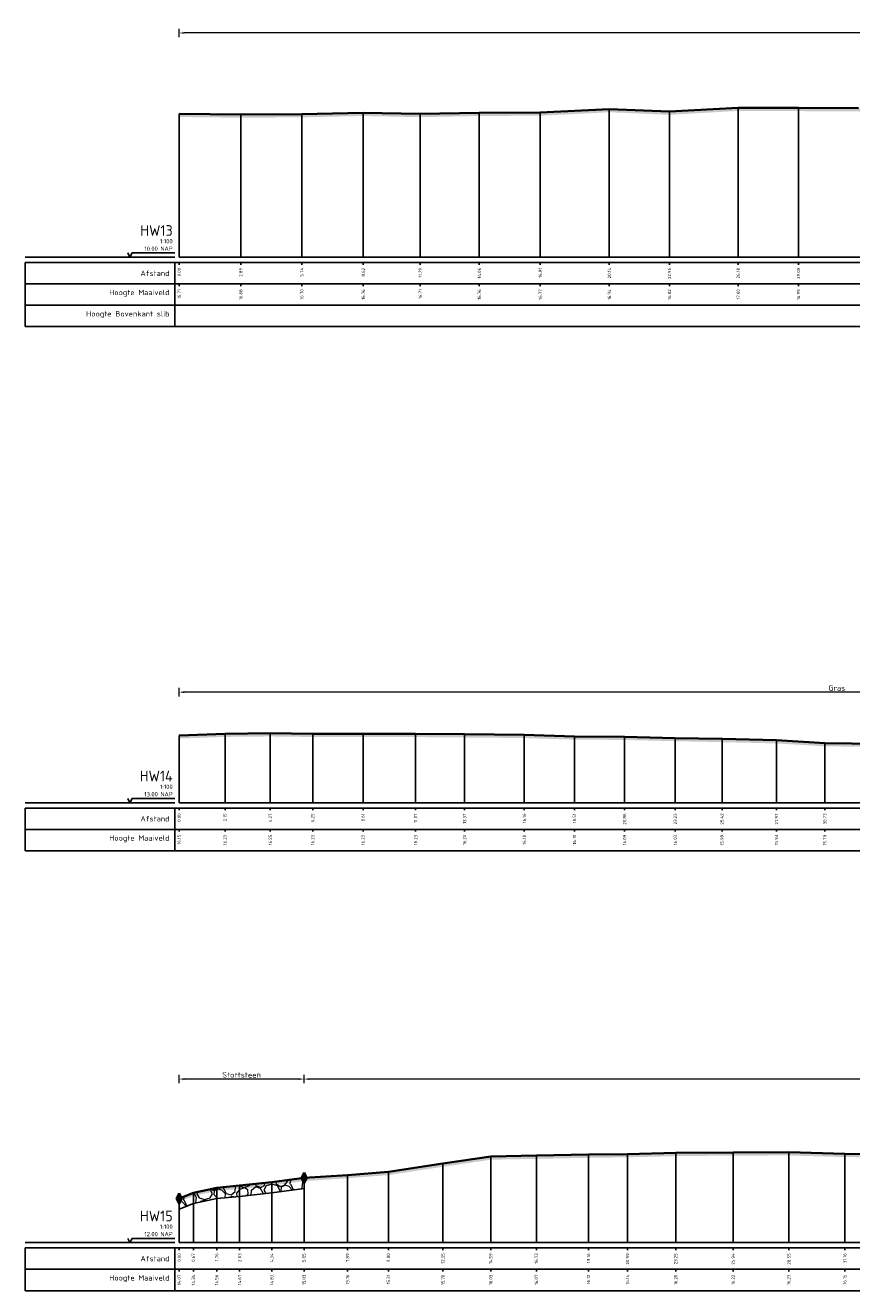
# Model space of a CAD drawing. Header units: metres. Extents: x 197883 to 206898, y 361907 to 364395.
# Tile 110 of 256: x 205777 to 205815, y 363024 to 363083. Entities that reach past the tile are written whole.
import ezdxf
from ezdxf.enums import TextEntityAlignment as Align

# ---------------------------------------------------------------- set-up
doc = ezdxf.new("R2010")
doc.units = ezdxf.units.M
doc.header["$PDMODE"] = 35
doc.header["$PDSIZE"] = 0.075
for name, color, linetype, lineweight in [('B-ME-VH-KANT ASFALT-SD', 7, 'Continuous', 25), ('B-ME-VH-VERHARDING_BESTORTING-A', 252, 'Continuous', 18), ('X-ME-AL-PROFIEL_HUIDIG MAAIVELD-GD', 252, 'Continuous', 0), ('X-XX-AL-DETAIL1-M', 7, 'Continuous', 18), ('X-XX-AL-DWARSPROFIEL_PROFIELLIJN MAAIVELD-GD', 8, 'Continuous', 35), ('X-XX-AL-GEBRUIKTE XREFS-GD', 7, 'Continuous', 35)]:
    doc.layers.add(name, color=color, linetype=linetype, lineweight=lineweight)
doc.layers.add('X-ME-AL-PROFIEL_STORTSTEEN-GD', color=7, linetype='Continuous')
doc.layers.add('X-ME-AL-PROFIELRASTER-S', color=7, linetype='Continuous')
doc.styles.add('NLCS-ISO-ANNOTATIVE-T18', font='NLCS-ISO.ttf', dxfattribs={"height": 1.8})
doc.styles.add('NLCS-ISO-M100-T25', font='NLCS-ISO.ttf', dxfattribs={"height": 0.25})
doc.dimstyles.new('NLCS-M100-T25-PIJL_L2_H1', dxfattribs={"dimscale": 0.1, "dimtxt": 2.5, "dimasz": 2.5, "dimexe": 2, "dimexo": 2, "dimgap": 0.7, "dimtad": 1, "dimzin": 0, "dimdsep": 46, "dimtxsty": 'NLCS-ISO-M100-T25', "dimcen": 0, "dimdle": 2, "dimclrd": 256, "dimclre": 256, "dimclrt": 256, "dimadec": 1, "dimazin": 0, "dimtfac": 1, "dimtdec": 3, "dimtofl": 0, "dimtmove": 0, "dimatfit": 3, "dimfxl": 2, "dimfxlon": 1, "dimtfillclr": 256, "dimtolj": 1, "dimtzin": 0, "dimlwd": -1, "dimlwe": -1, "dimarcsym": 0})

# ---------------------------------------------------------------- blocks, each defined once
blk = doc.blocks.new('SAL-PROFIELRASTER-D')
at = {"color": 0, "linetype": 'ByBlock', "lineweight": -2, "flags": 128}
for points in [[(-2, 0), (-72, 0)], [(-24, 2), (-23, 0), (-22, 2), (-2, 2)], [(-72, -12.5), (-72, -2.5)], [(0, -2.5), (-72, -2.5)], [(-2, -12.5), (-2, -2.5)], [(0, -12.5), (-72, -12.5)]]:
    blk.add_lwpolyline(points, dxfattribs=at)
at = {"color": 0, "linetype": 'ByBlock', "lineweight": -2, "style": 'NLCS-ISO-ANNOTATIVE-T18'}
blk.add_text('NAP', height=2, dxfattribs=at).set_placement((-3, 3), align=Align.RIGHT)
blk.add_text('Afstand', height=2.5, dxfattribs=at).set_placement((-4.5, -7.5), align=Align.MIDDLE_RIGHT)
for tag, height, p in [('PROFIELNR', 5, (-3, 10)), ('SCHAAL', 2, (-3, 6.5)), ('NAP', 2, (-9.94, 3))]:
    blk.add_attdef(tag, text='', height=height, dxfattribs=at).set_placement(p, align=Align.RIGHT)
blk = doc.blocks.new('SAL-PROFIELRASTER_BALK_EIND1-D')
at = {"color": 0, "linetype": 'ByBlock', "lineweight": -2}
blk.add_line((1, -12.5), (1, -2.5), dxfattribs=at)
at = {"color": 0, "linetype": 'ByBlock', "lineweight": -2, "flags": 128}
for points in [[(0, 0), (1, 0)], [(0, -2.5), (1, -2.5)], [(0, -12.5), (1, -12.5)]]:
    blk.add_lwpolyline(points, dxfattribs=at)
blk = doc.blocks.new('SAL-PROFIELRASTER_BALK-D')
at = {"color": 0, "linetype": 'ByBlock', "lineweight": -2}
for p, q in [((-72, -12.5), (-72, -2.5)), ((-2, -2.5), (-2, -12.5)), ((0, -12.5), (-72, -12.5))]:
    blk.add_line(p, q, dxfattribs=at)
at = {"color": 0, "linetype": 'ByBlock', "lineweight": -2, "style": 'NLCS-ISO-ANNOTATIVE-T18'}
for tag, height, p in [('TITEL1', 2.5, (-4.5, -6.5)), ('TITEL2', 1.5, (-4.5, -9.5))]:
    blk.add_attdef(tag, text='', height=height, dxfattribs=at).set_placement(p, align=Align.MIDDLE_RIGHT)
blk = doc.blocks.new('SAL-PROFIELRASTER_BALK_EIND2-D')
at = {"color": 0, "linetype": 'ByBlock', "lineweight": -2}
for p, q in [((1, -2.5), (1, -12.5)), ((1, -12.5), (0, -12.5))]:
    blk.add_line(p, q, dxfattribs=at)
blk = doc.blocks.new('SAL-PROFIELRASTER_BALK_DATA-D')
at = {"color": 0, "linetype": 'ByBlock', "lineweight": -2}
blk.add_lwpolyline([(0, -3.5), (0, -2.5)], dxfattribs=at)
at = {"color": 0, "linetype": 'ByBlock', "lineweight": -2, "style": 'NLCS-ISO-ANNOTATIVE-T18'}
blk.add_attdef('GETAL', text='', height=1.5, rotation=90, dxfattribs=at).set_placement((0.75, -5), align=Align.RIGHT)
blk = doc.blocks.new('SAL-PROFIELRASTER_AANHAAL-D')
at = {"color": 9, "linetype": 'ByBlock', "lineweight": -2, "flags": 128}
blk.add_lwpolyline([(0, 1), (0, 0)], dxfattribs=at)
blk = doc.blocks.new('*D17')
at = {"layer": 'Defpoints', "color": 0, "transparency": 16777216}
for p in [(205783.859, 363052.193), (205783.859, 363045.034), (205845.444, 363045.034)]:
    blk.add_point(p, dxfattribs=at)
at = {"layer": 'X-XX-AL-DETAIL1-M', "color": 253, "transparency": 16777216}
for p, q in [((205783.859, 363051.993), (205783.859, 363052.393)), ((205845.194, 363052.193), (205784.109, 363052.193)), ((205845.444, 363051.993), (205845.444, 363052.393))]:
    blk.add_line(p, q, dxfattribs=at)
for points in [[(205784.109, 363052.234), (205784.109, 363052.151), (205783.859, 363052.193)], [(205845.194, 363052.234), (205845.194, 363052.151), (205845.444, 363052.193)]]:
    blk.add_solid(points, dxfattribs=at)
at = {"layer": 'X-XX-AL-DETAIL1-M', "color": 253, "transparency": 16777216, "insert": (205814.651, 363052.388), "char_height": 0.25, "attachment_point": 5, "style": 'NLCS-ISO-M100-T25'}
blk.add_mtext('\\A1;Gras', dxfattribs=at)
blk = doc.blocks.new('*D18')
at = {"layer": 'Defpoints', "color": 0, "transparency": 16777216}
for p in [(205783.859, 363034.08), (205783.859, 363026.422), (205789.707, 363026.422)]:
    blk.add_point(p, dxfattribs=at)
at = {"layer": 'X-XX-AL-DETAIL1-M', "color": 253, "transparency": 16777216}
for p, q in [((205783.859, 363033.88), (205783.859, 363034.28)), ((205789.707, 363033.88), (205789.707, 363034.28)), ((205789.457, 363034.08), (205784.109, 363034.08))]:
    blk.add_line(p, q, dxfattribs=at)
for points in [[(205784.109, 363034.122), (205784.109, 363034.038), (205783.859, 363034.08)], [(205789.457, 363034.122), (205789.457, 363034.038), (205789.707, 363034.08)]]:
    blk.add_solid(points, dxfattribs=at)
at = {"layer": 'X-XX-AL-DETAIL1-M', "color": 253, "transparency": 16777216, "insert": (205786.783, 363034.275), "char_height": 0.25, "attachment_point": 5, "style": 'NLCS-ISO-M100-T25'}
blk.add_mtext('\\A1;Stortsteen', dxfattribs=at)
blk = doc.blocks.new('SVH-KANT STORTSTEEN DWP-SOD')
at = {"flags": 128}
blk.add_lwpolyline([(-0.25, 0), (0.25, 0)], dxfattribs=at)
at = {"layer": 'X-XX-AL-GEBRUIKTE XREFS-GD', "flags": 128}
for points in [[(0, 0.5), (-0.25, 0)], [(-0.25, 0), (0, -0.5)], [(0, -0.5), (0, 0.5)], [(0, 0.5), (0.25, 0)], [(0.25, 0), (0, -0.5)]]:
    blk.add_lwpolyline(points, dxfattribs=at)
blk = doc.blocks.new('*D19')
at = {"layer": 'Defpoints', "color": 0, "transparency": 16777216}
for p in [(205789.707, 363034.08), (205789.707, 363026.422), (205997.087, 363026.422)]:
    blk.add_point(p, dxfattribs=at)
at = {"layer": 'X-XX-AL-DETAIL1-M', "color": 253, "transparency": 16777216}
for p, q in [((205789.707, 363033.88), (205789.707, 363034.28)), ((205997.087, 363033.88), (205997.087, 363034.28)), ((205996.837, 363034.08), (205789.957, 363034.08))]:
    blk.add_line(p, q, dxfattribs=at)
for points in [[(205789.957, 363034.122), (205789.957, 363034.038), (205789.707, 363034.08)], [(205996.837, 363034.122), (205996.837, 363034.038), (205997.087, 363034.08)]]:
    blk.add_solid(points, dxfattribs=at)
at = {"layer": 'X-XX-AL-DETAIL1-M', "color": 253, "transparency": 16777216, "insert": (205893.397, 363034.275), "char_height": 0.25, "attachment_point": 5, "style": 'NLCS-ISO-M100-T25'}
blk.add_mtext('\\A1;Gras', dxfattribs=at)
blk = doc.blocks.new('*D56')
at = {"layer": 'Defpoints', "color": 0, "transparency": 16777216}
for p in [(205783.859, 363083.054), (205872.965, 363076.871), (205783.859, 363072.556)]:
    blk.add_point(p, dxfattribs=at)
at = {"layer": 'X-XX-AL-DETAIL1-M', "color": 253, "transparency": 16777216}
for p, q in [((205783.859, 363082.854), (205783.859, 363083.254)), ((205872.715, 363083.054), (205784.109, 363083.054)), ((205872.965, 363082.854), (205872.965, 363083.254))]:
    blk.add_line(p, q, dxfattribs=at)
for points in [[(205784.109, 363083.096), (205784.109, 363083.012), (205783.859, 363083.054)], [(205872.715, 363083.096), (205872.715, 363083.012), (205872.965, 363083.054)]]:
    blk.add_solid(points, dxfattribs=at)
at = {"layer": 'X-XX-AL-DETAIL1-M', "color": 253, "transparency": 16777216, "insert": (205828.412, 363083.249), "char_height": 0.25, "attachment_point": 5, "style": 'NLCS-ISO-M100-T25'}
blk.add_mtext('\\A1;Gras', dxfattribs=at)

msp = doc.modelspace()

# ---------------------------------------------------------------- hatches: boundary and pattern name
at = {"layer": 'B-ME-VH-VERHARDING_BESTORTING-A'}
h = msp.add_hatch(dxfattribs=at)
h.set_pattern_fill('AVH-BESTORTING_01', color=256, scale=0.1, pattern_type=2)
h.set_pattern_definition([(342.742, (205787.9399, 363028.6831), (0.5398, 0.9774), [0.27272, -1.09194]), (17.258, (205786.89714, 363029.007), (0.5398, 0.9774), [0.27272, -1.6572]), (61.09, (205787.1576, 363029.088), (-1.3032, 0.40486), [0.22313, -0.8934]), (118.91, (205788.0288, 363027.9009), (-0.5398, -0.97741), [0.22313, -1.3559]), (162.742, (205787.1576, 363029.4786), (-0.5398, -0.9774), [0.27272, -1.09194]), (197.258, (205786.89714, 363029.5595), (-0.5398, -0.9774), [0.27272, -1.6572]), (241.09, (205786.6367, 363029.4787), (1.3032, -0.40486), [0.22313, -0.8934]), (298.91, (205787.0686, 363030.2607), (0.5398, 0.97741), [0.22313, -1.3559]), (342.742, (205785.3001, 363030.1059), (-0.76339, 1.38224), [0.2434, -1.12122]), (40.852, (205783.91314, 363027.10144), (0.539802, 0.977399), [0.24469, -3.61913]), (84.587, (205785.7176, 363030.1937), (-0.22359, 2.359645), [0.29716, -3.05481]), (118.91, (205787.0487, 363030.0833), (-1.3032, 0.40486), [0.29575, -1.2833]), (162.742, (205785.6027, 363030.7484), (0.76339, -1.38224), [0.24484, -1.11975]), (40.852, (205783.5648, 363027.72922), (0.539802, 0.977399), [0.24409, -3.61972]), (84.587, (205785.15623, 363030.3663), (-0.5398, -0.977407), [0.29647, -3.05553]), (298.911, (205785.1562, 363030.3663), (1.3032, -0.40486), [0.29753, -1.28153]), (26.669, (205782.7014, 363028.26794), (-1.842996, -0.572553), [0.18275, -4.54613]), (84.587, (205785.78726, 363030.87694), (-0.5398, -0.977407), [0.18319, -3.16878]), (131.7624, (205784.27776, 363033.82382), (-2.066604, 1.787101), [0.24466, -4.00428]), (162.742, (205782.719, 363028.7145), (-0.5398, -0.97739), [0.19694, -1.16769]), (26.669, (205782.36742, 363028.6908), (-1.842996, -0.572553), [0.18297, -4.54591]), (84.587, (205785.2711, 363031.01807), (-0.5398, -0.977407), [0.20094, -3.15103]), (131.7624, (205783.8841, 363033.62594), (-2.066604, 1.787101), [0.20994, -4.039]), (342.742, (205785.4109, 363030.8615), (0.5398, 0.9774), [0.22313, -1.1415]), (50.2416, (205785.64679, 363028.94397), (0.53979, 0.97739), [0.21713, -6.88472]), (95.413, (205785.78564, 363029.1109), (-0.76339, 1.38224), [0.19056, -2.17966]), (150.939, (205782.9377, 363032.46991), (-1.303193, 0.404858), [0.17556, -5.17047]), (197.258, (205785.6142, 363029.38585), (1.30319, -0.40485), [0.22316, -1.70672]), (50.2416, (205785.2531, 363029.14178), (0.53979, 0.97739), [0.23138, -6.87047]), (95.413, (205785.2695, 363028.96903), (-0.76339, 1.38224), [0.17353, -2.1967]), (150.939, (205782.60373, 363032.0471), (-1.303193, 0.404858), [0.18788, -5.15816]), (17.258, (205785.4337, 363028.87775), (-1.30319, 0.40485), [0.22313, -1.70675])])
h.paths.add_polyline_path([(205783.859, 363027.99), (205784.527, 363028.257), (205785.618, 363028.486), (205786.691, 363028.589), (205788.2, 363028.747), (205789.707, 363028.953), (205789.707, 363029.453), (205788.2, 363029.247), (205786.691, 363029.089), (205785.618, 363028.986), (205784.527, 363028.757), (205783.859, 363028.49)])
at = {"layer": 'X-ME-AL-PROFIEL_HUIDIG MAAIVELD-GD'}
h = msp.add_hatch(dxfattribs=at)
h.set_pattern_fill('AGR-MAAIVELD', color=256, scale=0.05, pattern_type=2)
h.set_pattern_definition([(45, (-17.7489, -773.03257), (-0.25000007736, 0.25000007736), []), (45, (-17.7846, -772.99686), (0, 0.50000015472), [0.3535535, -0.3535535]), (45, (-17.8203, -772.96114), (0, 0.50000015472), [0.3535535, -0.3535535]), (45, (-17.85653, -772.92493), (0, 0.50000015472), [0.3535535, -0.3535535]), (45, (-17.89175, -772.8897), (0, 0.50000015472), [0.3535535, -0.3535535]), (45, (-17.92746, -772.854), (0, 0.50000015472), [0.3535535, -0.3535535]), (45, (-17.96317, -772.8183), (0, 0.50000015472), [0.3535535, -0.3535535]), (315, (-17.7489, -773.03257), (0.25000007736, 0.25000007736), []), (315, (-17.71317, -772.99686), (0.50000015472, -1e-16), [0.3535535, -0.3535535]), (315, (-17.67746, -772.96114), (0.50000015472, -1e-16), [0.3535535, -0.3535535]), (315, (-17.64125, -772.92493), (0.50000015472, -1e-16), [0.3535535, -0.3535535]), (315, (-17.60603, -772.8897), (0.50000015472, -1e-16), [0.3535535, -0.3535535]), (315, (-17.5703, -772.854), (0.50000015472, -1e-16), [0.3535535, -0.3535535]), (315, (-17.5346, -772.8183), (0.50000015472, -1e-16), [0.3535535, -0.3535535])])
h.paths.add_polyline_path([(205981.225, 363074.97), (205978.481, 363075.082), (205976.325, 363075.046), (205974.724, 363075.171), (205972.141, 363075.355), (205970.353, 363075.328), (205967.999, 363075.69), (205964.713, 363076.267), (205963.807, 363076.399), (205962.769, 363076.457), (205961.669, 363076.587), (205960.861, 363076.653), (205960.297, 363076.837), (205959.293, 363076.929), (205958.672, 363077.277), (205957.758, 363077.624), (205957.304, 363077.891), (205955.888, 363078.016), (205953.823, 363078.212), (205951.864, 363078.233), (205949.888, 363078.288), (205947.808, 363078.097), (205945.496, 363078.111), (205943.387, 363078.028), (205941.032, 363077.951), (205938.864, 363077.995), (205937.117, 363077.738), (205936.626, 363077.724), (205935.19, 363077.313), (205934.81, 363077.07), (205933.338, 363076.864), (205930.163, 363076.489), (205927.516, 363076.214), (205923.419, 363076.178), (205919.253, 363075.737), (205913.51, 363075.749), (205909.659, 363075.473), (205904.662, 363075.651), (205900.557, 363075.603), (205896.086, 363075.75), (205891.154, 363075.73), (205886.584, 363075.791), (205881.222, 363076.165), (205878.11, 363076.071), (205876.542, 363076.333), (205875.528, 363076.346), (205873.917, 363076.765), (205872.965, 363076.871), (205871.639, 363076.948), (205869.485, 363077.244), (205868.378, 363077.525), (205867.004, 363077.826), (205864.959, 363078.005), (205862.888, 363078.25), (205860.672, 363078.103), (205858.429, 363078.111), (205856.4, 363078.137), (205854.357, 363078.182), (205852.218, 363078.186), (205850.388, 363078.484), (205848.401, 363078.947), (205846.983, 363079.31), (205845.319, 363079.525), (205844.435, 363079.54), (205843.032, 363079.497), (205840.678, 363079.515), (205837.705, 363079.622), (205834.781, 363079.577), (205831.935, 363079.554), (205828.529, 363079.381), (205825.52, 363079.483), (205822.188, 363079.39), (205818.8, 363079.405), (205815.672, 363079.528), (205812.856, 363079.545), (205810.034, 363079.555), (205806.815, 363079.372), (205804.001, 363079.493), (205800.77, 363079.33), (205797.914, 363079.32), (205795.147, 363079.262), (205792.483, 363079.318), (205789.604, 363079.255), (205786.748, 363079.236), (205783.859, 363079.27), (205783.859, 363079.12), (205786.748, 363079.086), (205789.604, 363079.105), (205792.483, 363079.168), (205795.147, 363079.112), (205797.914, 363079.17), (205800.77, 363079.18), (205804.001, 363079.343), (205806.815, 363079.222), (205810.034, 363079.405), (205812.856, 363079.395), (205815.672, 363079.378), (205818.8, 363079.255), (205822.188, 363079.24), (205825.52, 363079.333), (205828.529, 363079.231), (205831.935, 363079.404), (205834.781, 363079.427), (205837.705, 363079.472), (205840.678, 363079.365), (205843.032, 363079.347), (205844.435, 363079.39), (205845.319, 363079.375), (205846.983, 363079.16), (205848.401, 363078.797), (205850.388, 363078.334), (205852.218, 363078.036), (205854.357, 363078.032), (205856.4, 363077.987), (205858.429, 363077.961), (205860.672, 363077.953), (205862.888, 363078.1), (205864.959, 363077.855), (205867.004, 363077.676), (205868.378, 363077.375), (205869.485, 363077.094), (205871.639, 363076.798), (205872.965, 363076.721), (205873.917, 363076.615), (205875.528, 363076.196), (205876.542, 363076.183), (205878.11, 363075.921), (205881.222, 363076.015), (205886.584, 363075.641), (205891.154, 363075.58), (205896.086, 363075.6), (205900.557, 363075.453), (205904.662, 363075.501), (205909.659, 363075.323), (205913.51, 363075.599), (205919.253, 363075.587), (205923.419, 363076.028), (205927.516, 363076.064), (205930.163, 363076.339), (205933.338, 363076.714), (205934.81, 363076.92), (205935.19, 363077.163), (205936.626, 363077.574), (205937.117, 363077.588), (205938.864, 363077.845), (205941.032, 363077.801), (205943.387, 363077.878), (205945.496, 363077.961), (205947.808, 363077.947), (205949.888, 363078.138), (205951.864, 363078.083), (205953.823, 363078.062), (205955.888, 363077.866), (205957.304, 363077.741), (205957.758, 363077.474), (205958.672, 363077.127), (205959.293, 363076.779), (205960.297, 363076.687), (205960.861, 363076.503), (205961.669, 363076.437), (205962.769, 363076.307), (205963.807, 363076.249), (205964.713, 363076.117), (205967.999, 363075.54), (205970.353, 363075.178), (205972.141, 363075.205), (205974.724, 363075.021), (205976.325, 363074.896), (205978.481, 363074.932), (205981.225, 363074.82)])
h = msp.add_hatch(dxfattribs=at)
h.set_pattern_fill('AGR-MAAIVELD', color=256, scale=0.05, pattern_type=2)
h.set_pattern_definition([(45, (-22.73893, -749.00875), (-0.25000007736, 0.25000007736), []), (45, (-22.77464, -748.97304), (0, 0.50000015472), [0.3535535, -0.3535535]), (45, (-22.81035, -748.93733), (0, 0.50000015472), [0.3535535, -0.3535535]), (45, (-22.84657, -748.9011), (0, 0.50000015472), [0.3535535, -0.3535535]), (45, (-22.8818, -748.8659), (0, 0.50000015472), [0.3535535, -0.3535535]), (45, (-22.9175, -748.83018), (0, 0.50000015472), [0.3535535, -0.3535535]), (45, (-22.9532, -748.79447), (0, 0.50000015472), [0.3535535, -0.3535535]), (315, (-22.73893, -749.00875), (0.25000007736, 0.25000007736), []), (315, (-22.7032, -748.97304), (0.50000015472, -1e-16), [0.3535535, -0.3535535]), (315, (-22.6675, -748.93733), (0.50000015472, -1e-16), [0.3535535, -0.3535535]), (315, (-22.6313, -748.9011), (0.50000015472, -1e-16), [0.3535535, -0.3535535]), (315, (-22.59607, -748.8659), (0.50000015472, -1e-16), [0.3535535, -0.3535535]), (315, (-22.56035, -748.83018), (0.50000015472, -1e-16), [0.3535535, -0.3535535]), (315, (-22.52464, -748.79447), (0.50000015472, -1e-16), [0.3535535, -0.3535535])])
h.paths.add_polyline_path([(205845.444, 363049.936), (205845.444, 363049.786), (205842.958, 363049.81), (205840.744, 363049.967), (205838.152, 363050.022), (205835.499, 363049.98), (205833.304, 363049.938), (205831.269, 363049.933), (205829.168, 363049.937), (205826.514, 363049.913), (205824.046, 363049.835), (205821.689, 363049.704), (205819.132, 363049.638), (205816.614, 363049.631), (205814.092, 363049.657), (205811.826, 363049.793), (205809.277, 363049.853), (205807.091, 363049.897), (205804.716, 363049.957), (205802.367, 363049.969), (205800.021, 363050.045), (205797.225, 363050.07), (205794.931, 363050.091), (205792.469, 363050.091), (205790.113, 363050.094), (205788.126, 363050.12), (205786.009, 363050.099), (205783.859, 363050.02), (205783.859, 363050.17), (205786.009, 363050.249), (205788.126, 363050.27), (205790.113, 363050.244), (205792.469, 363050.241), (205794.931, 363050.241), (205797.225, 363050.22), (205800.021, 363050.195), (205802.367, 363050.119), (205804.716, 363050.107), (205807.091, 363050.047), (205809.277, 363050.003), (205811.826, 363049.943), (205814.092, 363049.807), (205816.614, 363049.781), (205819.132, 363049.788), (205821.689, 363049.854), (205824.046, 363049.985), (205826.514, 363050.063), (205829.168, 363050.087), (205831.269, 363050.083), (205833.304, 363050.088), (205835.499, 363050.13), (205838.152, 363050.172), (205840.744, 363050.117), (205842.958, 363049.96)])
h = msp.add_hatch(dxfattribs=at)
h.set_pattern_fill('AGR-MAAIVELD', color=256, scale=0.05, pattern_type=2)
h.set_pattern_definition([(45, (-22.73893, -732.1031), (-0.25000007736, 0.25000007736), []), (45, (-22.77464, -732.06737), (0, 0.50000015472), [0.3535535, -0.3535535]), (45, (-22.81035, -732.03166), (0, 0.50000015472), [0.3535535, -0.3535535]), (45, (-22.84657, -731.99544), (0, 0.50000015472), [0.3535535, -0.3535535]), (45, (-22.8818, -731.96023), (0, 0.50000015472), [0.3535535, -0.3535535]), (45, (-22.9175, -731.9245), (0, 0.50000015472), [0.3535535, -0.3535535]), (45, (-22.9532, -731.8888), (0, 0.50000015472), [0.3535535, -0.3535535]), (315, (-22.73893, -732.1031), (0.25000007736, 0.25000007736), []), (315, (-22.7032, -732.06737), (0.50000015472, -1e-16), [0.3535535, -0.3535535]), (315, (-22.6675, -732.03166), (0.50000015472, -1e-16), [0.3535535, -0.3535535]), (315, (-22.6313, -731.99544), (0.50000015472, -1e-16), [0.3535535, -0.3535535]), (315, (-22.59607, -731.96023), (0.50000015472, -1e-16), [0.3535535, -0.3535535]), (315, (-22.56035, -731.9245), (0.50000015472, -1e-16), [0.3535535, -0.3535535]), (315, (-22.52464, -731.8888), (0.50000015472, -1e-16), [0.3535535, -0.3535535])])
h.paths.add_polyline_path([(205997.087, 363030.625), (205994.851, 363030.591), (205992.5, 363030.585), (205989.978, 363030.631), (205987.659, 363030.613), (205985.479, 363030.662), (205983.21, 363030.65), (205980.751, 363030.642), (205978.428, 363030.631), (205975.65, 363030.651), (205973.153, 363030.636), (205970.602, 363030.596), (205968.186, 363030.604), (205965.909, 363030.618), (205963.473, 363030.566), (205961.288, 363030.664), (205959.013, 363030.65), (205956.757, 363030.563), (205954.411, 363030.578), (205951.931, 363030.544), (205949.396, 363030.613), (205946.974, 363030.622), (205946.607, 363030.625), (205945.189, 363030.697), (205943.718, 363030.721), (205941.42, 363030.718), (205938.991, 363030.639), (205936.694, 363030.647), (205934.096, 363030.618), (205931.67, 363030.567), (205929.037, 363030.505), (205926.695, 363030.431), (205924.55, 363030.363), (205921.724, 363030.274), (205919.414, 363030.184), (205917.151, 363030.151), (205914.763, 363030.108), (205912.211, 363030.099), (205909.578, 363030.046), (205907.308, 363030.005), (205904.986, 363029.998), (205902.388, 363029.971), (205899.857, 363029.976), (205897.372, 363029.978), (205894.972, 363030.008), (205892.39, 363029.927), (205889.819, 363029.892), (205887.012, 363029.896), (205884.431, 363029.946), (205881.893, 363029.992), (205879.255, 363030.031), (205876.599, 363030.046), (205873.508, 363030.061), (205870.881, 363030.06), (205868.152, 363030.117), (205865.942, 363030.11), (205863.535, 363030.13), (205861.029, 363030.139), (205858.274, 363030.183), (205855.262, 363030.198), (205852.569, 363030.194), (205850.002, 363030.27), (205846.499, 363030.263), (205843.48, 363030.263), (205840.482, 363030.325), (205837.577, 363030.335), (205834.749, 363030.368), (205832.226, 363030.391), (205829.612, 363030.448), (205826.328, 363030.435), (205822.874, 363030.52), (205820.274, 363030.596), (205817.69, 363030.559), (205815.024, 363030.576), (205812.409, 363030.654), (205809.796, 363030.646), (205807.107, 363030.622), (205804.851, 363030.566), (205803.024, 363030.543), (205800.584, 363030.495), (205798.447, 363030.453), (205796.213, 363030.125), (205793.656, 363029.735), (205791.748, 363029.585), (205789.707, 363029.453), (205788.2, 363029.247), (205786.691, 363029.089), (205785.618, 363028.986), (205784.527, 363028.757), (205783.859, 363028.49), (205783.859, 363028.34), (205784.527, 363028.607), (205785.618, 363028.836), (205786.691, 363028.939), (205788.2, 363029.097), (205789.707, 363029.303), (205791.748, 363029.435), (205793.656, 363029.585), (205796.213, 363029.975), (205798.447, 363030.303), (205800.584, 363030.345), (205803.024, 363030.393), (205804.851, 363030.416), (205807.107, 363030.472), (205809.796, 363030.496), (205812.409, 363030.504), (205815.024, 363030.426), (205817.69, 363030.409), (205820.274, 363030.446), (205822.874, 363030.37), (205826.328, 363030.285), (205829.612, 363030.298), (205832.226, 363030.241), (205834.749, 363030.218), (205837.577, 363030.185), (205840.482, 363030.175), (205843.48, 363030.113), (205846.499, 363030.113), (205850.002, 363030.12), (205852.569, 363030.044), (205855.262, 363030.048), (205858.274, 363030.033), (205861.029, 363029.989), (205863.535, 363029.98), (205865.942, 363029.96), (205868.152, 363029.967), (205870.881, 363029.91), (205873.508, 363029.911), (205876.599, 363029.896), (205879.255, 363029.881), (205881.893, 363029.842), (205884.431, 363029.796), (205887.012, 363029.746), (205889.819, 363029.742), (205892.39, 363029.777), (205894.972, 363029.858), (205897.372, 363029.828), (205899.857, 363029.826), (205902.388, 363029.821), (205904.986, 363029.848), (205907.308, 363029.855), (205909.578, 363029.896), (205912.211, 363029.949), (205914.763, 363029.958), (205917.151, 363030.001), (205919.414, 363030.034), (205921.724, 363030.124), (205924.55, 363030.213), (205926.695, 363030.281), (205929.037, 363030.355), (205931.67, 363030.417), (205934.096, 363030.468), (205936.694, 363030.497), (205938.991, 363030.489), (205941.42, 363030.568), (205943.718, 363030.571), (205945.189, 363030.547), (205946.607, 363030.475), (205946.974, 363030.472), (205949.396, 363030.463), (205951.931, 363030.394), (205954.411, 363030.428), (205956.757, 363030.413), (205959.013, 363030.5), (205961.288, 363030.514), (205963.473, 363030.416), (205965.909, 363030.468), (205968.186, 363030.454), (205970.602, 363030.446), (205973.153, 363030.486), (205975.65, 363030.501), (205978.428, 363030.481), (205980.751, 363030.492), (205983.21, 363030.5), (205985.479, 363030.512), (205987.659, 363030.463), (205989.978, 363030.481), (205992.5, 363030.435), (205994.851, 363030.441), (205997.087, 363030.475)])

# ---------------------------------------------------------------- linework, layer by layer
at = {"layer": 'X-ME-AL-PROFIEL_STORTSTEEN-GD'}
msp.add_lwpolyline([(205783.859, 363027.99), (205784.527, 363028.257), (205785.618, 363028.486), (205786.691, 363028.589), (205788.2, 363028.747), (205789.707, 363028.953), (205789.707, 363029.453), (205788.2, 363029.247), (205786.691, 363029.089), (205785.618, 363028.986), (205784.527, 363028.757), (205783.859, 363028.49)], close=True, dxfattribs=at)
at = {"layer": 'X-XX-AL-DWARSPROFIEL_PROFIELLIJN MAAIVELD-GD'}
for points in [[(205783.859, 363079.27), (205786.748, 363079.236), (205789.604, 363079.255), (205792.483, 363079.318), (205795.147, 363079.262), (205797.914, 363079.32), (205800.77, 363079.33), (205804.001, 363079.493), (205806.815, 363079.372), (205810.034, 363079.555), (205812.856, 363079.545), (205815.672, 363079.528)], [(205783.859, 363050.17), (205786.009, 363050.249), (205788.126, 363050.27), (205790.113, 363050.244), (205792.469, 363050.241), (205794.931, 363050.241), (205797.225, 363050.22), (205800.021, 363050.195), (205802.367, 363050.119), (205804.716, 363050.107), (205807.091, 363050.047), (205809.277, 363050.003), (205811.826, 363049.943), (205814.092, 363049.807), (205816.614, 363049.781)], [(205783.859, 363028.49), (205784.527, 363028.757), (205785.618, 363028.986), (205786.691, 363029.089), (205788.2, 363029.247), (205789.707, 363029.453), (205791.748, 363029.585), (205793.656, 363029.735), (205796.213, 363030.125), (205798.447, 363030.453), (205800.584, 363030.495), (205803.024, 363030.543), (205804.851, 363030.566), (205807.107, 363030.622), (205809.796, 363030.646), (205812.409, 363030.654), (205815.024, 363030.576), (205817.69, 363030.559)]]:
    msp.add_lwpolyline(points, dxfattribs=at)

# ---------------------------------------------------------------- block references
at = {"layer": 'B-ME-VH-KANT ASFALT-SD', "xscale": 0.5, "yscale": 0.5, "zscale": 0.5}
for p in [(205789.707, 363029.453), (205783.859, 363028.49)]:
    msp.add_blockref('SVH-KANT STORTSTEEN DWP-SOD', p, dxfattribs=at)
at = {"layer": 'X-ME-AL-PROFIELRASTER-S'}
for p, yscale in [((205783.859, 363072.556), 6.713999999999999), ((205786.748, 363072.556), 6.68), ((205789.604, 363072.556), 6.699000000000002), ((205792.483, 363072.556), 6.762), ((205795.147, 363072.556), 6.706), ((205797.914, 363072.556), 6.763999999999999), ((205800.77, 363072.556), 6.774000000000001), ((205804.001, 363072.556), 6.937000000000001), ((205806.815, 363072.556), 6.815999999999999), ((205810.034, 363072.556), 6.998999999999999), ((205812.856, 363072.556), 6.989000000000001), ((205783.859, 363047.016), 3.154), ((205786.009, 363047.016), 3.233000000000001), ((205788.126, 363047.016), 3.254000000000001), ((205790.113, 363047.016), 3.228000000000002), ((205792.469, 363047.016), 3.225000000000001), ((205794.931, 363047.016), 3.225000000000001), ((205797.225, 363047.016), 3.204000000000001), ((205800.021, 363047.016), 3.178999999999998), ((205802.367, 363047.016), 3.103000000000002), ((205804.716, 363047.016), 3.091000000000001), ((205807.091, 363047.016), 3.030999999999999), ((205809.277, 363047.016), 2.987), ((205811.826, 363047.016), 2.927), ((205814.092, 363047.016), 2.791), ((205807.107, 363026.422), 4.199999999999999), ((205809.796, 363026.422), 4.224), ((205812.409, 363026.422), 4.231999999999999), ((205796.213, 363026.422), 3.702999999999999), ((205798.447, 363026.422), 4.030999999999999), ((205800.584, 363026.422), 4.073), ((205803.024, 363026.422), 4.120999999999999), ((205804.851, 363026.422), 4.143999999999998), ((205815.024, 363026.422), 4.154), ((205789.707, 363026.422), 3.031000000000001), ((205791.748, 363026.422), 3.163), ((205793.656, 363026.422), 3.313000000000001), ((205785.618, 363026.422), 2.564), ((205786.691, 363026.422), 2.667), ((205788.2, 363026.422), 2.824999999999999), ((205783.859, 363026.422), 2.068), ((205784.527, 363026.422), 2.335000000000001)]:
    msp.add_blockref('SAL-PROFIELRASTER_AANHAAL-D', p, dxfattribs=dict(at, yscale=yscale))
at = {"layer": 'X-ME-AL-PROFIELRASTER-S', "xscale": 0.1, "yscale": 0.1, "zscale": 0.1}
for name, p, values in [('SAL-PROFIELRASTER-D', (205783.859, 363072.556), {'PROFIELNR': 'HW13', 'SCHAAL': '1:100', 'NAP': '10.00'}), ('SAL-PROFIELRASTER_BALK_DATA-D', (205783.859, 363072.556), {'GETAL': '0.00'}), ('SAL-PROFIELRASTER_BALK_DATA-D', (205786.748, 363072.556), {'GETAL': '2.89'}), ('SAL-PROFIELRASTER_BALK_DATA-D', (205789.604, 363072.556), {'GETAL': '5.74'}), ('SAL-PROFIELRASTER_BALK_DATA-D', (205792.483, 363072.556), {'GETAL': '8.62'}), ('SAL-PROFIELRASTER_BALK_DATA-D', (205795.147, 363072.556), {'GETAL': '11.29'}), ('SAL-PROFIELRASTER_BALK_DATA-D', (205797.914, 363072.556), {'GETAL': '14.06'}), ('SAL-PROFIELRASTER_BALK_DATA-D', (205800.77, 363072.556), {'GETAL': '16.91'}), ('SAL-PROFIELRASTER_BALK_DATA-D', (205804.001, 363072.556), {'GETAL': '20.14'}), ('SAL-PROFIELRASTER_BALK_DATA-D', (205806.815, 363072.556), {'GETAL': '22.96'}), ('SAL-PROFIELRASTER_BALK_DATA-D', (205810.034, 363072.556), {'GETAL': '26.18'}), ('SAL-PROFIELRASTER_BALK_DATA-D', (205812.856, 363072.556), {'GETAL': '29.00'}), ('SAL-PROFIELRASTER_BALK-D', (205783.859, 363071.556), {'TITEL1': 'Hoogte Maaiveld'}), ('SAL-PROFIELRASTER_BALK_DATA-D', (205783.859, 363071.556), {'GETAL': '16.71'}), ('SAL-PROFIELRASTER_BALK_DATA-D', (205786.748, 363071.556), {'GETAL': '16.68'}), ('SAL-PROFIELRASTER_BALK_DATA-D', (205789.604, 363071.556), {'GETAL': '16.70'}), ('SAL-PROFIELRASTER_BALK_DATA-D', (205792.483, 363071.556), {'GETAL': '16.76'}), ('SAL-PROFIELRASTER_BALK_DATA-D', (205795.147, 363071.556), {'GETAL': '16.71'}), ('SAL-PROFIELRASTER_BALK_DATA-D', (205797.914, 363071.556), {'GETAL': '16.76'}), ('SAL-PROFIELRASTER_BALK_DATA-D', (205800.77, 363071.556), {'GETAL': '16.77'}), ('SAL-PROFIELRASTER_BALK_DATA-D', (205804.001, 363071.556), {'GETAL': '16.94'}), ('SAL-PROFIELRASTER_BALK_DATA-D', (205806.815, 363071.556), {'GETAL': '16.82'}), ('SAL-PROFIELRASTER_BALK_DATA-D', (205810.034, 363071.556), {'GETAL': '17.00'}), ('SAL-PROFIELRASTER_BALK_DATA-D', (205812.856, 363071.556), {'GETAL': '16.99'}), ('SAL-PROFIELRASTER_BALK-D', (205783.859, 363070.556), {'TITEL1': 'Hoogte Bovenkant slib'}), ('SAL-PROFIELRASTER-D', (205783.859, 363047.016), {'PROFIELNR': 'HW14', 'SCHAAL': '1:100', 'NAP': '13.00'}), ('SAL-PROFIELRASTER_BALK_DATA-D', (205783.859, 363047.016), {'GETAL': '0.00'}), ('SAL-PROFIELRASTER_BALK_DATA-D', (205786.009, 363047.016), {'GETAL': '2.15'}), ('SAL-PROFIELRASTER_BALK_DATA-D', (205788.126, 363047.016), {'GETAL': '4.27'}), ('SAL-PROFIELRASTER_BALK_DATA-D', (205790.113, 363047.016), {'GETAL': '6.25'}), ('SAL-PROFIELRASTER_BALK_DATA-D', (205792.469, 363047.016), {'GETAL': '8.61'}), ('SAL-PROFIELRASTER_BALK_DATA-D', (205794.931, 363047.016), {'GETAL': '11.07'}), ('SAL-PROFIELRASTER_BALK_DATA-D', (205797.225, 363047.016), {'GETAL': '13.37'}), ('SAL-PROFIELRASTER_BALK_DATA-D', (205800.021, 363047.016), {'GETAL': '16.16'}), ('SAL-PROFIELRASTER_BALK_DATA-D', (205802.367, 363047.016), {'GETAL': '18.51'}), ('SAL-PROFIELRASTER_BALK_DATA-D', (205804.716, 363047.016), {'GETAL': '20.86'}), ('SAL-PROFIELRASTER_BALK_DATA-D', (205807.091, 363047.016), {'GETAL': '23.23'}), ('SAL-PROFIELRASTER_BALK_DATA-D', (205809.277, 363047.016), {'GETAL': '25.42'}), ('SAL-PROFIELRASTER_BALK_DATA-D', (205811.826, 363047.016), {'GETAL': '27.97'}), ('SAL-PROFIELRASTER_BALK_DATA-D', (205814.092, 363047.016), {'GETAL': '30.23'}), ('SAL-PROFIELRASTER_BALK-D', (205783.859, 363046.016), {'TITEL1': 'Hoogte Maaiveld'}), ('SAL-PROFIELRASTER_BALK_DATA-D', (205783.859, 363046.016), {'GETAL': '16.15'}), ('SAL-PROFIELRASTER_BALK_DATA-D', (205786.009, 363046.016), {'GETAL': '16.23'}), ('SAL-PROFIELRASTER_BALK_DATA-D', (205788.126, 363046.016), {'GETAL': '16.25'}), ('SAL-PROFIELRASTER_BALK_DATA-D', (205790.113, 363046.016), {'GETAL': '16.23'}), ('SAL-PROFIELRASTER_BALK_DATA-D', (205792.469, 363046.016), {'GETAL': '16.23'}), ('SAL-PROFIELRASTER_BALK_DATA-D', (205794.931, 363046.016), {'GETAL': '16.23'}), ('SAL-PROFIELRASTER_BALK_DATA-D', (205797.225, 363046.016), {'GETAL': '16.20'}), ('SAL-PROFIELRASTER_BALK_DATA-D', (205800.021, 363046.016), {'GETAL': '16.18'}), ('SAL-PROFIELRASTER_BALK_DATA-D', (205802.367, 363046.016), {'GETAL': '16.10'}), ('SAL-PROFIELRASTER_BALK_DATA-D', (205804.716, 363046.016), {'GETAL': '16.09'}), ('SAL-PROFIELRASTER_BALK_DATA-D', (205807.091, 363046.016), {'GETAL': '16.03'}), ('SAL-PROFIELRASTER_BALK_DATA-D', (205809.277, 363046.016), {'GETAL': '15.99'}), ('SAL-PROFIELRASTER_BALK_DATA-D', (205811.826, 363046.016), {'GETAL': '15.93'}), ('SAL-PROFIELRASTER_BALK_DATA-D', (205814.092, 363046.016), {'GETAL': '15.79'}), ('SAL-PROFIELRASTER-D', (205783.859, 363026.422), {'PROFIELNR': 'HW15', 'SCHAAL': '1:100', 'NAP': '12.00'}), ('SAL-PROFIELRASTER_BALK_DATA-D', (205783.859, 363026.422), {'GETAL': '0.00'}), ('SAL-PROFIELRASTER_BALK_DATA-D', (205783.859, 363026.422), {'GETAL': '0.00'}), ('SAL-PROFIELRASTER_BALK_DATA-D', (205783.859, 363026.422), {'GETAL': '0.00'}), ('SAL-PROFIELRASTER_BALK_DATA-D', (205783.859, 363026.422), {'GETAL': '0.00'}), ('SAL-PROFIELRASTER_BALK_DATA-D', (205783.859, 363026.422), {'GETAL': '0.00'}), ('SAL-PROFIELRASTER_BALK_DATA-D', (205784.527, 363026.422), {'GETAL': '0.67'}), ('SAL-PROFIELRASTER_BALK_DATA-D', (205785.618, 363026.422), {'GETAL': '1.76'}), ('SAL-PROFIELRASTER_BALK_DATA-D', (205786.691, 363026.422), {'GETAL': '2.83'}), ('SAL-PROFIELRASTER_BALK_DATA-D', (205788.2, 363026.422), {'GETAL': '4.34'}), ('SAL-PROFIELRASTER_BALK_DATA-D', (205789.707, 363026.422), {'GETAL': '5.85'}), ('SAL-PROFIELRASTER_BALK_DATA-D', (205791.748, 363026.422), {'GETAL': '7.89'}), ('SAL-PROFIELRASTER_BALK_DATA-D', (205793.656, 363026.422), {'GETAL': '9.80'}), ('SAL-PROFIELRASTER_BALK_DATA-D', (205796.213, 363026.422), {'GETAL': '12.35'}), ('SAL-PROFIELRASTER_BALK_DATA-D', (205798.447, 363026.422), {'GETAL': '14.59'}), ('SAL-PROFIELRASTER_BALK_DATA-D', (205800.584, 363026.422), {'GETAL': '16.73'}), ('SAL-PROFIELRASTER_BALK_DATA-D', (205803.024, 363026.422), {'GETAL': '19.16'}), ('SAL-PROFIELRASTER_BALK_DATA-D', (205804.851, 363026.422), {'GETAL': '20.99'}), ('SAL-PROFIELRASTER_BALK_DATA-D', (205807.107, 363026.422), {'GETAL': '23.25'}), ('SAL-PROFIELRASTER_BALK_DATA-D', (205809.796, 363026.422), {'GETAL': '25.94'}), ('SAL-PROFIELRASTER_BALK_DATA-D', (205812.409, 363026.422), {'GETAL': '28.55'}), ('SAL-PROFIELRASTER_BALK_DATA-D', (205815.024, 363026.422), {'GETAL': '31.16'}), ('SAL-PROFIELRASTER_BALK-D', (205783.859, 363025.422), {'TITEL1': 'Hoogte Maaiveld'}), ('SAL-PROFIELRASTER_BALK_DATA-D', (205783.859, 363025.422), {'GETAL': '14.07'}), ('SAL-PROFIELRASTER_BALK_DATA-D', (205784.527, 363025.422), {'GETAL': '14.34'}), ('SAL-PROFIELRASTER_BALK_DATA-D', (205785.618, 363025.422), {'GETAL': '14.56'}), ('SAL-PROFIELRASTER_BALK_DATA-D', (205786.691, 363025.422), {'GETAL': '14.67'}), ('SAL-PROFIELRASTER_BALK_DATA-D', (205788.2, 363025.422), {'GETAL': '14.83'}), ('SAL-PROFIELRASTER_BALK_DATA-D', (205789.707, 363025.422), {'GETAL': '15.03'}), ('SAL-PROFIELRASTER_BALK_DATA-D', (205791.748, 363025.422), {'GETAL': '15.16'}), ('SAL-PROFIELRASTER_BALK_DATA-D', (205793.656, 363025.422), {'GETAL': '15.31'}), ('SAL-PROFIELRASTER_BALK_DATA-D', (205796.213, 363025.422), {'GETAL': '15.70'}), ('SAL-PROFIELRASTER_BALK_DATA-D', (205798.447, 363025.422), {'GETAL': '16.03'}), ('SAL-PROFIELRASTER_BALK_DATA-D', (205800.584, 363025.422), {'GETAL': '16.07'}), ('SAL-PROFIELRASTER_BALK_DATA-D', (205803.024, 363025.422), {'GETAL': '16.12'}), ('SAL-PROFIELRASTER_BALK_DATA-D', (205804.851, 363025.422), {'GETAL': '16.14'}), ('SAL-PROFIELRASTER_BALK_DATA-D', (205807.107, 363025.422), {'GETAL': '16.20'}), ('SAL-PROFIELRASTER_BALK_DATA-D', (205809.796, 363025.422), {'GETAL': '16.22'}), ('SAL-PROFIELRASTER_BALK_DATA-D', (205812.409, 363025.422), {'GETAL': '16.23'}), ('SAL-PROFIELRASTER_BALK_DATA-D', (205815.024, 363025.422), {'GETAL': '16.15'})]:
    msp.add_blockref(name, p, dxfattribs=at).add_auto_attribs(values)
at = {"layer": 'X-ME-AL-PROFIELRASTER-S', "yscale": 0.1}
for name, p, xscale, zscale in [('SAL-PROFIELRASTER_BALK_EIND1-D', (205783.859, 363072.556), 199.0074644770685, 199.0074644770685), ('SAL-PROFIELRASTER_BALK_EIND2-D', (205783.859, 363071.556), 199.0074644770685, 199.0074644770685), ('SAL-PROFIELRASTER_BALK_EIND2-D', (205783.859, 363070.556), 199.0074644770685, 199.0074644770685), ('SAL-PROFIELRASTER_BALK_EIND1-D', (205783.859, 363047.016), 62.21000324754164, 62.21000324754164), ('SAL-PROFIELRASTER_BALK_EIND2-D', (205783.859, 363046.016), 62.21000324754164, 62.21000324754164), ('SAL-PROFIELRASTER_BALK_EIND1-D', (205783.859, 363026.422), 213.8535109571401, 213.8535109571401), ('SAL-PROFIELRASTER_BALK_EIND2-D', (205783.859, 363025.422), 213.8535109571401, 213.8535109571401)]:
    msp.add_blockref(name, p, dxfattribs=dict(at, xscale=xscale, zscale=zscale))

# ---------------------------------------------------------------- dimensions: what is measured, and where the dimension line sits
at = {"layer": 'X-XX-AL-DETAIL1-M', "color": 253}
for base, p1, p2, text, picture, middle in [((205783.859, 363083.054), (205872.965, 363076.871), (205783.859, 363072.556), 'Gras', '*D56', (205828.412, 363083.054)), ((205783.859, 363052.193), (205845.444, 363045.034), (205783.859, 363045.034), 'Gras', '*D17', (205814.651, 363052.193)), ((205783.859, 363034.08), (205789.707, 363026.422), (205783.859, 363026.422), 'Stortsteen', '*D18', (205786.783, 363034.08)), ((205789.707, 363034.08), (205997.087, 363026.422), (205789.707, 363026.422), 'Gras', '*D19', (205893.397, 363034.08))]:
    dim = msp.add_linear_dim(base=base, p1=p1, p2=p2, text=text, dimstyle='NLCS-M100-T25-PIJL_L2_H1', override={"dimclrd": 253, "dimclre": 253, "dimclrt": 253}, dxfattribs=at)
    dim.commit()
    dim.dimension.update_dxf_attribs({"geometry": picture, "text_midpoint": middle, "dimtype": 160})

doc.saveas('drawing.dxf')
